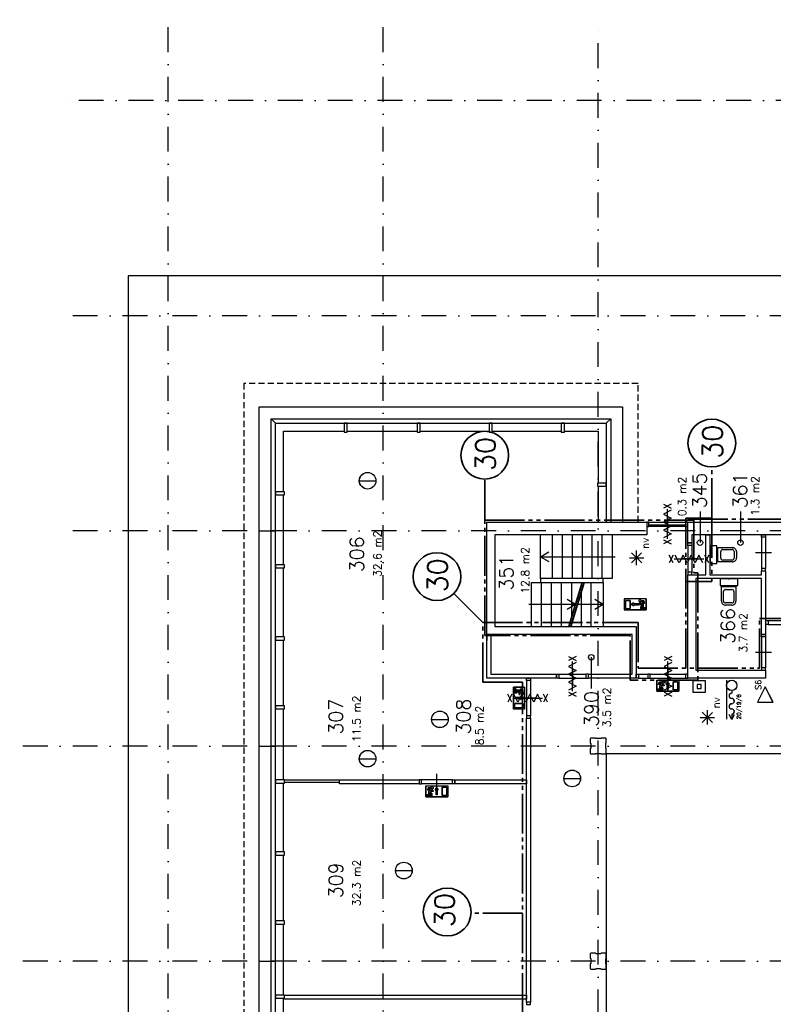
# Model space of a CAD drawing. Header units: millimetres. Extents: x 3852 to 113736, y 134382 to 211102.
# Tile 12 of 14: x 57967 to 76884, y 186390 to 211102. Entities that reach past the tile are written whole.
import ezdxf
from ezdxf.enums import TextEntityAlignment as Align

# ---------------------------------------------------------------- set-up
doc = ezdxf.new("R2010")
doc.units = ezdxf.units.MM
doc.header["$LTSCALE"] = 100
for name, pattern in [('B0302', [12.5, 6.25, -3.125, 0, -3.125]), ('B0701', [2.34375, 1.5625, -0.78125]), ('B0804', [15, 10, -1, 1, -1, 1, -1])]:
    doc.linetypes.add(name, pattern=pattern)
for name, color, linetype in [('Bouwkundig', 253, 'Continuous'), ('Bouwkundig tekst', 252, 'Continuous'), ('Stramien', 252, 'B0302')]:
    doc.layers.add(name, color=color, linetype=linetype)
doc.layers.add('brandscheiding', color=40, linetype='B0804', lineweight=35)
doc.styles.add('bouwk tekst', font='romans.shx')
doc.styles.get("Standard").update_dxf_attribs({"font": 'romans.shx'})

msp = doc.modelspace()

# ---------------------------------------------------------------- linework, layer by layer
at = {"layer": 'Bouwkundig', "linetype": 'Continuous'}
for p, q in [((63977, 173559), (63977, 201387)), ((63977, 201387), (73100, 201387)), ((73100, 201387), (73100, 198493)), ((64277, 173859), (64277, 201087)), ((64277, 201087), (72805, 201087)), ((64391, 200973), (64277, 201087)), ((64391, 173973), (64391, 200973)), ((64391, 200973), (72691, 200973)), ((72691, 200973), (72805, 201087)), ((72691, 200973), (72691, 198493)), ((72805, 201087), (72805, 198493)), ((64591, 200773), (66111, 200773)), ((64591, 199253), (64591, 200773)), ((66191, 200773), (67941, 200773)), ((68021, 200773), (69751, 200773)), ((69831, 200773), (71561, 200773)), ((71641, 200773), (72491, 200773)), ((72491, 200773), (72491, 199473)), ((66491, 199530), (66910, 199530)), ((72491, 199393), (72491, 198493)), ((64591, 197423), (64591, 199173)), ((75044, 198762), (75044, 197977)), ((76059, 198762), (76059, 197977)), ((73759, 198493), (74689, 198493)), ((63977, 198273), (64391, 198273)), ((73580, 197468, 2600), (73324, 197724, 2600)), ((73324, 197468, 2600), (73578, 197722, 2600)), ((73452, 197414, 2600), (73452, 197776, 2600)), ((73271, 197595, 2600), (73631, 197595, 2600)), ((64591, 195613), (64591, 197343)), ((73695, 196565, 2600), (73140, 196565, 2600)), ((73140, 196565, 2600), (73140, 196287, 2600)), ((73177, 196528, 2600), (73288, 196528, 2600)), ((73177, 196528, 2600), (73177, 196324, 2600)), ((73288, 196528, 2600), (73288, 196324, 2600)), ((73315, 196426, 2600), (73371, 196463, 2600)), ((73371, 196463, 2600), (73371, 196440, 2600)), ((73542, 196483, 2600), (73542, 196449, 2600)), ((73565, 196460, 2600), (73565, 196426, 2600)), ((73565, 196460, 2600), (73586, 196412, 2600)), ((73573, 196518, 2600), (73634, 196518, 2600)), ((73589, 196495, 2600), (73621, 196427, 2600)), ((73616, 196495, 2600), (73589, 196495, 2600)), ((73616, 196495, 2600), (73626, 196458, 2600)), ((73634, 196518, 2600), (73649, 196458, 2600)), ((73695, 196565, 2600), (73695, 196287, 2600)), ((73695, 196287, 2600), (73140, 196287, 2600)), ((73177, 196324, 2600), (73288, 196324, 2600)), ((73371, 196389, 2600), (73315, 196426, 2600)), ((73500, 196440, 2600), (73371, 196440, 2600)), ((73371, 196412, 2600), (73371, 196389, 2600)), ((73500, 196412, 2600), (73371, 196412, 2600)), ((73500, 196440, 2600), (73500, 196412, 2600)), ((73510, 196449, 2600), (73542, 196449, 2600)), ((73510, 196426, 2600), (73510, 196449, 2600)), ((73510, 196426, 2600), (73565, 196426, 2600)), ((73587, 196413, 2600), (73547, 196361, 2600)), ((73547, 196361, 2600), (73547, 196292, 2600)), ((73547, 196292, 2600), (73570, 196292, 2600)), ((73597, 196389, 2600), (73570, 196353, 2600)), ((73570, 196292, 2600), (73570, 196353, 2600)), ((73597, 196315, 2600), (73597, 196389, 2600)), ((73685, 196315, 2600), (73597, 196315, 2600)), ((73621, 196427, 2600), (73621, 196338, 2600)), ((73621, 196338, 2600), (73685, 196338, 2600)), ((73626, 196458, 2600), (73649, 196458, 2600)), ((73685, 196338, 2600), (73685, 196315, 2600)), ((64591, 193883), (64591, 195533)), ((72313, 195101), (72313, 194315)), ((73961, 194523), (73961, 194246)), ((73961, 194523), (74516, 194523)), ((74368, 194486), (74368, 194283)), ((74479, 194486), (74368, 194486)), ((74479, 194486), (74479, 194283)), ((74516, 194523), (74516, 194246)), ((75707, 194522), (75707, 193543)), ((75708, 194522), (75708, 193543)), ((70641, 194350), (70363, 194350)), ((70363, 194350), (70363, 193795)), ((70414, 194341), (70391, 194341)), ((70391, 194341), (70391, 194253)), ((70391, 194253), (70465, 194253)), ((70414, 194276), (70414, 194341)), ((70503, 194276), (70414, 194276)), ((70465, 194253), (70429, 194225)), ((70489, 194242), (70437, 194202)), ((70536, 194221), (70488, 194242)), ((70571, 194245), (70503, 194276)), ((70534, 194281), (70534, 194305)), ((70594, 194290), (70534, 194305)), ((70571, 194272), (70534, 194281)), ((70571, 194272), (70571, 194245)), ((70594, 194229), (70594, 194290)), ((70641, 194350), (70641, 193795)), ((73961, 194246), (74516, 194246)), ((73970, 194296), (73970, 194273)), ((74035, 194296), (73970, 194296)), ((73970, 194273), (74058, 194273)), ((74021, 194477), (74006, 194417)), ((74030, 194417), (74006, 194417)), ((74082, 194477), (74021, 194477)), ((74039, 194454), (74030, 194417)), ((74066, 194454), (74035, 194385)), ((74035, 194385), (74035, 194296)), ((74039, 194454), (74066, 194454)), ((74058, 194347), (74086, 194312)), ((74058, 194273), (74058, 194347)), ((74090, 194418), (74069, 194371)), ((74069, 194371), (74109, 194320)), ((74086, 194250), (74086, 194312)), ((74109, 194250), (74086, 194250)), ((74090, 194418), (74090, 194384)), ((74146, 194384), (74090, 194384)), ((74109, 194320), (74109, 194250)), ((74113, 194441), (74113, 194407)), ((74146, 194407), (74113, 194407)), ((74146, 194384), (74146, 194407)), ((74230, 194480), (74193, 194424)), ((74193, 194424), (74216, 194424)), ((74216, 194295), (74216, 194424)), ((74267, 194424), (74230, 194480)), ((74244, 194295), (74244, 194424)), ((74244, 194424), (74267, 194424)), ((74479, 194283), (74368, 194283)), ((75839, 194264), (75839, 194198)), ((75841, 194264), (75841, 194198)), ((70368, 194225), (70429, 194225)), ((70368, 194202), (70368, 194225)), ((70437, 194202), (70368, 194202)), ((70412, 194095), (70542, 194095)), ((70412, 194067), (70542, 194067)), ((70536, 194221), (70502, 194221)), ((70502, 194165), (70502, 194221)), ((70502, 194165), (70525, 194165)), ((70525, 194165), (70525, 194198)), ((70559, 194198), (70525, 194198)), ((70597, 194081), (70542, 194118)), ((70542, 194118), (70542, 194095)), ((70542, 194044), (70597, 194081)), ((70542, 194067), (70542, 194044)), ((64591, 192023), (64591, 193803)), ((70641, 193795), (70363, 193795)), ((70400, 193832), (70400, 193943)), ((70604, 193943), (70400, 193943)), ((70604, 193832), (70400, 193832)), ((70604, 193832), (70604, 193943)), ((75230, 193409, 2600), (75230, 193771, 2600)), ((68306, 193542), (68725, 193542)), ((75049, 193590, 2600), (75409, 193590, 2600)), ((75357, 193463, 2600), (75102, 193719, 2600)), ((75102, 193463, 2600), (75356, 193717, 2600)), ((75840, 193539), (75774, 193661)), ((75840, 193542), (75775, 193661)), ((75839, 193671), (75839, 193544)), ((75840, 193539), (75907, 193661)), ((75840, 193542), (75905, 193661)), ((75841, 193671), (75841, 193544)), ((63977, 192873), (64391, 192873)), ((66491, 192555), (66910, 192555)), ((71627, 192058), (72046, 192058)), ((64591, 190213), (64591, 191943)), ((68163, 191873), (68163, 191595)), ((68163, 191873), (68718, 191873)), ((68223, 191827), (68208, 191767)), ((68232, 191767), (68208, 191767)), ((68284, 191827), (68223, 191827)), ((68241, 191804), (68232, 191767)), ((68268, 191804), (68237, 191735)), ((68241, 191804), (68268, 191804)), ((68293, 191768), (68271, 191721)), ((68293, 191768), (68293, 191734)), ((68316, 191791), (68316, 191757)), ((68432, 191830), (68395, 191774)), ((68395, 191774), (68418, 191774)), ((68418, 191645), (68418, 191774)), ((68469, 191774), (68432, 191830)), ((68446, 191645), (68446, 191774)), ((68446, 191774), (68469, 191774)), ((68570, 191836), (68570, 191632)), ((68681, 191836), (68570, 191836)), ((68681, 191836), (68681, 191632)), ((68718, 191873), (68718, 191595)), ((68163, 191595), (68718, 191595)), ((68172, 191646), (68172, 191623)), ((68237, 191646), (68172, 191646)), ((68172, 191623), (68260, 191623)), ((68237, 191735), (68237, 191646)), ((68260, 191697), (68288, 191662)), ((68260, 191623), (68260, 191697)), ((68271, 191721), (68311, 191669)), ((68288, 191600), (68288, 191662)), ((68311, 191600), (68288, 191600)), ((68348, 191734), (68293, 191734)), ((68311, 191669), (68311, 191600)), ((68348, 191757), (68316, 191757)), ((68348, 191734), (68348, 191757)), ((68681, 191632), (68570, 191632)), ((64591, 188483), (64591, 190133)), ((67400, 189748), (67819, 189748)), ((64591, 186623), (64591, 188403)), ((63977, 187473), (64391, 187473)), ((64591, 184813), (64591, 186543))]:
    msp.add_line(p, q, dxfattribs=at)
at = {"layer": 'Bouwkundig', "linetype": 'B0701'}
for p, q in [((72306, 193073), (72291, 193058)), ((72291, 193058), (72291, 192947)), ((72423, 193073), (72306, 193073)), ((72428, 193058), (72423, 193073)), ((72553, 193058), (72428, 193058)), ((72561, 193073), (72553, 193058)), ((72676, 193073), (72561, 193073)), ((72691, 193058), (72676, 193073)), ((72691, 192945), (72691, 193058)), ((72291, 192947), (72306, 192939)), ((72306, 192814), (72291, 192809)), ((72291, 192809), (72291, 192688)), ((72306, 192939), (72306, 192814)), ((72676, 192940), (72691, 192945)), ((72676, 192815), (72676, 192940)), ((72691, 192807), (72676, 192815)), ((72691, 192688), (72691, 192807)), ((72291, 192688), (72306, 192673)), ((72306, 192673), (72421, 192673)), ((72421, 192673), (72429, 192688)), ((72429, 192688), (72554, 192688)), ((72554, 192688), (72559, 192673)), ((72559, 192673), (72676, 192673)), ((72676, 192673), (72691, 192688)), ((72306, 187673), (72291, 187658)), ((72291, 187658), (72291, 187547)), ((72423, 187673), (72306, 187673)), ((72428, 187658), (72423, 187673)), ((72553, 187658), (72428, 187658)), ((72561, 187673), (72553, 187658)), ((72676, 187673), (72561, 187673)), ((72691, 187658), (72676, 187673)), ((72691, 187545), (72691, 187658)), ((72291, 187547), (72306, 187539)), ((72306, 187414), (72291, 187409)), ((72291, 187409), (72291, 187288)), ((72306, 187539), (72306, 187414)), ((72676, 187540), (72691, 187545)), ((72676, 187415), (72676, 187540)), ((72691, 187407), (72676, 187415)), ((72691, 187288), (72691, 187407)), ((72291, 187288), (72306, 187273)), ((72306, 187273), (72421, 187273)), ((72421, 187273), (72429, 187288)), ((72429, 187288), (72554, 187288)), ((72554, 187288), (72559, 187273)), ((72559, 187273), (72676, 187273)), ((72676, 187273), (72691, 187288))]:
    msp.add_line(p, q, dxfattribs=at)
at = {"layer": 'Bouwkundig', "linetype": 'Continuous'}
for points in [[(60691, 204673), (60691, 170273), (74391, 170273), (74391, 146173)], [(95091, 204673), (60691, 204673)], [(74321, 198940), (74127, 198840)], [(74127, 198940), (74321, 198840)], [(74321, 198789), (74127, 198690), (74321, 198591), (74127, 198492), (74321, 198393), (74127, 198294), (74321, 198195), (74127, 198096)], [(74224, 198070), (74224, 198815)], [(69691, 198493), (73707, 198493)], [(69691, 195673), (69691, 198493)], [(73707, 198493), (73707, 198173)], [(74224, 198619), (74224, 198419), (74224, 198219)], [(74741, 198493), (77691, 198493)], [(74741, 197968), (74741, 198493)], [(74689, 198379), (73758, 198379)], [(74607, 198379), (73758, 198379)], [(74689, 198419), (73759, 198419)], [(73707, 198173), (69891, 198173)], [(69891, 198173), (69891, 195873)], [(71041, 197073), (71041, 198173)], [(71341, 197073), (71341, 198173)], [(71591, 197073), (71591, 198173)], [(71841, 197073), (71841, 198173)], [(72091, 197073), (72091, 198173)], [(72341, 197073), (72341, 198173)], [(72591, 197073), (72591, 198173)], [(72841, 198173), (72841, 197073)], [(74321, 198045), (74127, 197945)], [(74127, 198045), (74321, 197945)], [(74841, 197968), (74741, 197968)], [(77691, 198173), (74841, 198173)], [(74841, 198173), (74841, 197968)], [(75191, 198173), (75291, 198173)], [(75191, 197173), (75191, 198173)], [(75291, 198173), (75291, 197173)], [(76589, 198111), (76589, 197331)], [(76689, 198111), (76689, 197331)], [(71041, 197623), (71253, 197746)], [(74741, 197908), (74741, 197228)], [(74841, 197908), (74841, 197228)], [(75488, 197494), (75488, 197852), (75858, 197852)], [(75565, 197591), (75565, 197755)], [(75615, 197805), (75851, 197805)], [(75901, 197755), (75901, 197591)], [(75958, 197752), (75958, 197594)], [(76839, 197721), (76639, 197721), (76439, 197721)], [(71041, 197623), (72911, 197623)], [(71041, 197623), (71253, 197500)], [(74373, 197665), (74273, 197471)], [(74373, 197471), (74273, 197665)], [(74398, 197568), (75143, 197568)], [(75117, 197471), (75018, 197665), (74919, 197471), (74820, 197665), (74721, 197471), (74622, 197665), (74523, 197471), (74424, 197665)], [(74991, 197568), (74791, 197568), (74591, 197568)], [(75268, 197665), (75168, 197471)], [(75268, 197471), (75168, 197665)], [(75311, 197673), (75291, 197673)], [(75858, 197494), (75488, 197494)], [(75851, 197541), (75615, 197541)], [(76589, 197173), (76589, 197271)], [(76589, 197271), (76689, 197271)], [(76689, 197271), (76689, 197123)], [(70816, 196973), (72616, 196973)], [(70816, 195873), (70816, 196973)], [(72841, 197073), (71041, 197073)], [(71041, 197073), (71041, 196973)], [(71066, 195873), (71066, 196973)], [(71316, 195873), (71316, 196973)], [(71566, 195873), (71566, 196973)], [(71816, 196973), (71816, 196085)], [(72066, 196973), (72066, 196897)], [(72316, 195873), (72316, 196973)], [(72616, 196973), (72616, 197073)], [(72616, 196973), (72616, 195873)], [(74741, 194573), (74741, 197173)], [(74741, 197173), (75191, 197173)], [(74941, 197073), (74941, 194773)], [(75241, 197073), (74941, 197073)], [(76589, 197073), (75241, 197073)], [(75291, 197173), (76589, 197173)], [(75765, 197053), (75765, 197073)], [(76589, 195673), (76589, 197073)], [(76689, 197123), (76689, 195673)], [(72066, 195873), (72066, 196735)], [(75586, 196506), (75586, 196876)], [(75586, 196876), (75944, 196876), (75944, 196506)], [(75633, 196513), (75633, 196749)], [(75683, 196799), (75847, 196799)], [(75897, 196749), (75897, 196513)], [(71920, 196423), (71707, 196546)], [(72616, 196423), (72403, 196546)], [(75847, 196463), (75683, 196463)], [(71920, 196423), (70746, 196423)], [(71920, 196423), (71707, 196300)], [(72616, 196423), (71970, 196423)], [(72616, 196423), (72403, 196300)], [(75844, 196406), (75686, 196406)], [(76759, 196023), (77539, 196023)], [(69891, 195873), (73441, 195873)], [(73441, 195873), (73441, 195673)], [(76759, 195923), (77539, 195923)], [(69691, 194573), (69691, 195673)], [(73341, 195673), (69691, 195673)], [(69691, 195673), (69791, 195673)], [(69691, 195623), (69691, 195523)], [(69791, 195673), (69791, 194673)], [(73341, 194673), (73341, 195673)], [(73441, 195673), (73441, 194573)], [(76689, 195673), (76589, 195673)], [(76589, 195613), (76589, 194833)], [(76689, 195613), (76689, 194833)], [(71744, 195120), (71938, 195020)], [(71938, 195120), (71744, 195020)], [(71841, 194250), (71841, 194995)], [(74335, 195120), (74141, 195020)], [(74141, 195120), (74335, 195020)], [(74238, 194250), (74238, 194995)], [(76839, 195223), (76639, 195223), (76439, 195223)], [(71938, 194969), (71744, 194870), (71938, 194771), (71744, 194672), (71938, 194573), (71744, 194474), (71938, 194375), (71744, 194276)], [(71841, 194823), (71841, 194623), (71841, 194423)], [(74335, 194969), (74141, 194870), (74335, 194771), (74141, 194672), (74335, 194573), (74141, 194474), (74335, 194375), (74141, 194276)], [(74238, 194823), (74238, 194623), (74238, 194423)], [(74941, 194773), (76689, 194773)], [(76689, 194773), (76689, 194573)], [(71441, 194573), (69691, 194573)], [(69791, 194673), (71441, 194673)], [(70691, 194513), (70691, 193633)], [(70791, 194513), (70791, 193633)], [(71441, 194673), (71441, 194573)], [(71501, 194673), (72181, 194673)], [(71501, 194573), (72181, 194573)], [(72241, 194673), (73341, 194673)], [(72241, 194573), (72241, 194673)], [(73441, 194573), (72241, 194573)], [(73500, 194673), (73736, 194673)], [(73500, 194573), (73736, 194573)], [(73795, 194673), (74681, 194673)], [(73795, 194573), (74681, 194573)], [(73961, 194246), (73961, 194523), (74516, 194523), (74516, 194246), (73961, 194246)], [(74138, 194496), (74139, 194495), (74139, 194494), (74140, 194493), (74141, 194492), (74142, 194491), (74142, 194490), (74143, 194489), (74144, 194487), (74144, 194486), (74145, 194485), (74145, 194483), (74145, 194482), (74145, 194481), (74146, 194479), (74146, 194478), (74146, 194477), (74146, 194475), (74146, 194474), (74145, 194473), (74145, 194471), (74145, 194470), (74145, 194469), (74144, 194467), (74144, 194466), (74143, 194465), (74142, 194464), (74142, 194462), (74141, 194461), (74140, 194460), (74139, 194459), (74139, 194458), (74138, 194457), (74137, 194456), (74136, 194455), (74134, 194454), (74133, 194454), (74132, 194453), (74131, 194452), (74130, 194452), (74129, 194451), (74127, 194451), (74126, 194450), (74125, 194450), (74123, 194450), (74122, 194449), (74121, 194449), (74119, 194449), (74118, 194449), (74117, 194449), (74115, 194449), (74114, 194449), (74113, 194450), (74111, 194450), (74110, 194450), (74109, 194451), (74107, 194451), (74106, 194452), (74105, 194452), (74104, 194453), (74103, 194454), (74101, 194454), (74100, 194455), (74099, 194456), (74098, 194457), (74097, 194458), (74097, 194459), (74096, 194460), (74095, 194461), (74094, 194462), (74093, 194464), (74093, 194465), (74092, 194466), (74092, 194467), (74091, 194469), (74091, 194470), (74091, 194471), (74091, 194473), (74090, 194474), (74090, 194475), (74090, 194477), (74090, 194478), (74090, 194479), (74091, 194481), (74091, 194482), (74091, 194483), (74091, 194485), (74092, 194486), (74092, 194487), (74093, 194489), (74093, 194490), (74094, 194491), (74095, 194492), (74096, 194493), (74097, 194494), (74097, 194495), (74098, 194496), (74099, 194497), (74100, 194498), (74101, 194499), (74103, 194500), (74104, 194501), (74105, 194501), (74106, 194502), (74107, 194502), (74109, 194503), (74110, 194503), (74111, 194504), (74113, 194504), (74114, 194504), (74115, 194504), (74117, 194504), (74118, 194504), (74119, 194504), (74121, 194504), (74122, 194504), (74123, 194504), (74125, 194504), (74126, 194503), (74127, 194503), (74129, 194502), (74130, 194502), (74131, 194501), (74132, 194501), (74133, 194500), (74134, 194499), (74136, 194498), (74137, 194497), (74138, 194496)], [(74091, 194481), (74092, 194485), (74094, 194491), (74097, 194494), (74099, 194497), (74103, 194500), (74107, 194502), (74112, 194504), (74120, 194504), (74126, 194503), (74130, 194502), (74132, 194501), (74135, 194499), (74137, 194497), (74140, 194494), (74142, 194490), (74144, 194486), (74145, 194480), (74146, 194476), (74145, 194472), (74144, 194467), (74142, 194463), (74139, 194459), (74135, 194455), (74132, 194453), (74128, 194451), (74123, 194449), (74117, 194449), (74110, 194450), (74106, 194452), (74103, 194453), (74100, 194456), (74096, 194459), (74094, 194463), (74092, 194466), (74091, 194471), (74090, 194473), (74090, 194478), (74091, 194481)], [(74368, 194283), (74368, 194486), (74479, 194486), (74479, 194283), (74368, 194283)], [(76689, 194573), (74741, 194573)], [(75174, 194217), (74874, 194217), (74874, 194517), (75174, 194517), (75174, 194217)], [(70363, 194350), (70641, 194350), (70641, 193795), (70363, 193795), (70363, 194350)], [(70391, 194341), (70414, 194341), (70414, 194276), (70503, 194276), (70571, 194245), (70571, 194272), (70534, 194281), (70534, 194305), (70594, 194290), (70594, 194229), (70589, 194229), (70586, 194228), (70584, 194227), (70581, 194227), (70577, 194225), (70575, 194223), (70573, 194222), (70570, 194220), (70569, 194218), (70566, 194215), (70564, 194213), (70562, 194210), (70561, 194207), (70560, 194203), (70559, 194200), (70558, 194198), (70525, 194198), (70525, 194165), (70502, 194165), (70502, 194221), (70536, 194221), (70488, 194242), (70437, 194202), (70368, 194202), (70368, 194225), (70429, 194225), (70465, 194253), (70391, 194253), (70391, 194341)], [(73970, 194273), (73970, 194296), (74035, 194296), (74035, 194385), (74066, 194454), (74039, 194454), (74030, 194417), (74006, 194417), (74021, 194477), (74082, 194477), (74082, 194471), (74083, 194468), (74084, 194466), (74085, 194463), (74086, 194460), (74088, 194457), (74089, 194455), (74091, 194453), (74093, 194451), (74096, 194448), (74098, 194446), (74101, 194445), (74104, 194443), (74108, 194442), (74111, 194441), (74113, 194441), (74113, 194407), (74146, 194407), (74146, 194384), (74090, 194384), (74090, 194418), (74069, 194371), (74109, 194320), (74109, 194250), (74086, 194250), (74086, 194312), (74058, 194347), (74058, 194273), (73970, 194273)], [(74082, 194477), (74082, 194476), (74082, 194476), (74082, 194475), (74082, 194475), (74082, 194475), (74082, 194474), (74082, 194474), (74082, 194473), (74082, 194473), (74082, 194473), (74082, 194472), (74082, 194472), (74082, 194471), (74082, 194471), (74082, 194471), (74082, 194470), (74083, 194470), (74083, 194469), (74083, 194469), (74083, 194469), (74083, 194468), (74083, 194468), (74083, 194467), (74083, 194467), (74083, 194467), (74083, 194466), (74083, 194466), (74084, 194466), (74084, 194465), (74084, 194465), (74084, 194464), (74084, 194464), (74084, 194464), (74084, 194463), (74085, 194463), (74085, 194462), (74085, 194462), (74085, 194462), (74085, 194461), (74085, 194461), (74086, 194461), (74086, 194460), (74086, 194460), (74086, 194460), (74086, 194459), (74087, 194459), (74087, 194458), (74087, 194458), (74087, 194458), (74087, 194457), (74088, 194457), (74088, 194457), (74088, 194456), (74088, 194456), (74089, 194456), (74089, 194455), (74089, 194455), (74089, 194455), (74090, 194454), (74090, 194454), (74090, 194454), (74090, 194453), (74091, 194453), (74091, 194453), (74091, 194453), (74091, 194452), (74092, 194452), (74092, 194452), (74092, 194451), (74093, 194451), (74093, 194451), (74093, 194451), (74093, 194450), (74094, 194450), (74094, 194450), (74094, 194449), (74095, 194449), (74095, 194449), (74095, 194449), (74096, 194448), (74096, 194448), (74096, 194448), (74097, 194448), (74097, 194447), (74097, 194447), (74098, 194447), (74098, 194447), (74098, 194446), (74099, 194446), (74099, 194446), (74099, 194446), (74100, 194446), (74100, 194445), (74100, 194445), (74101, 194445), (74101, 194445), (74101, 194445), (74102, 194444), (74102, 194444), (74102, 194444), (74103, 194444), (74103, 194444), (74104, 194444), (74104, 194443), (74104, 194443), (74105, 194443), (74105, 194443), (74105, 194443), (74106, 194443), (74106, 194443), (74107, 194442), (74107, 194442), (74107, 194442), (74108, 194442), (74108, 194442), (74109, 194442), (74109, 194442), (74109, 194442), (74110, 194442), (74110, 194441), (74111, 194441), (74111, 194441), (74111, 194441), (74112, 194441), (74112, 194441), (74113, 194441), (74113, 194441), (74113, 194441)], [(74244, 194295), (74216, 194295), (74216, 194424), (74193, 194424), (74230, 194480), (74267, 194424), (74244, 194424), (74244, 194295)], [(70323, 193976), (70223, 194170)], [(70323, 194170), (70223, 193976)], [(70348, 194073), (71093, 194073)], [(71067, 193976), (70968, 194170), (70869, 193976), (70770, 194170), (70671, 193976), (70572, 194170), (70473, 193976), (70374, 194170)], [(70412, 194067), (70412, 194095), (70542, 194095), (70542, 194118), (70597, 194081), (70542, 194044), (70542, 194067), (70412, 194067)], [(70941, 194073), (70741, 194073), (70541, 194073)], [(70594, 194229), (70594, 194229), (70594, 194229), (70593, 194229), (70593, 194229), (70592, 194229), (70592, 194229), (70592, 194229), (70591, 194229), (70591, 194229), (70590, 194229), (70590, 194229), (70590, 194229), (70589, 194229), (70589, 194229), (70588, 194229), (70588, 194229), (70588, 194229), (70587, 194228), (70587, 194228), (70586, 194228), (70586, 194228), (70586, 194228), (70585, 194228), (70585, 194228), (70584, 194228), (70584, 194228), (70584, 194228), (70583, 194227), (70583, 194227), (70582, 194227), (70582, 194227), (70582, 194227), (70581, 194227), (70581, 194227), (70581, 194226), (70580, 194226), (70580, 194226), (70579, 194226), (70579, 194226), (70579, 194226), (70578, 194225), (70578, 194225), (70578, 194225), (70577, 194225), (70577, 194225), (70577, 194224), (70576, 194224), (70576, 194224), (70575, 194224), (70575, 194224), (70575, 194223), (70574, 194223), (70574, 194223), (70574, 194223), (70573, 194222), (70573, 194222), (70573, 194222), (70572, 194222), (70572, 194221), (70572, 194221), (70572, 194221), (70571, 194221), (70571, 194220), (70571, 194220), (70570, 194220), (70570, 194220), (70570, 194219), (70569, 194219), (70569, 194219), (70569, 194219), (70569, 194218), (70568, 194218), (70568, 194218), (70568, 194217), (70567, 194217), (70567, 194217), (70567, 194216), (70567, 194216), (70566, 194216), (70566, 194215), (70566, 194215), (70566, 194215), (70565, 194214), (70565, 194214), (70565, 194214), (70565, 194214), (70564, 194213), (70564, 194213), (70564, 194212), (70564, 194212), (70564, 194212), (70563, 194211), (70563, 194211), (70563, 194211), (70563, 194210), (70563, 194210), (70562, 194210), (70562, 194209), (70562, 194209), (70562, 194209), (70562, 194208), (70561, 194208), (70561, 194207), (70561, 194207), (70561, 194207), (70561, 194206), (70561, 194206), (70561, 194206), (70560, 194205), (70560, 194205), (70560, 194204), (70560, 194204), (70560, 194204), (70560, 194203), (70560, 194203), (70560, 194202), (70559, 194202), (70559, 194202), (70559, 194201), (70559, 194201), (70559, 194200), (70559, 194200), (70559, 194200), (70559, 194199), (70559, 194199), (70559, 194198), (70559, 194198), (70559, 194198)], [(70599, 194221), (70603, 194219), (70608, 194217), (70612, 194214), (70615, 194212), (70618, 194208), (70620, 194204), (70622, 194199), (70622, 194191), (70621, 194185), (70619, 194181), (70618, 194179), (70617, 194176), (70615, 194174), (70611, 194171), (70608, 194169), (70604, 194167), (70598, 194166), (70594, 194165), (70590, 194166), (70584, 194167), (70581, 194169), (70577, 194172), (70572, 194176), (70571, 194179), (70568, 194183), (70567, 194188), (70567, 194194), (70568, 194201), (70569, 194205), (70571, 194208), (70573, 194211), (70577, 194215), (70581, 194217), (70584, 194219), (70588, 194220), (70591, 194221), (70596, 194221), (70599, 194221)], [(70614, 194173), (70613, 194173), (70612, 194172), (70611, 194171), (70610, 194170), (70609, 194169), (70608, 194169), (70606, 194168), (70605, 194167), (70604, 194167), (70602, 194167), (70601, 194166), (70600, 194166), (70599, 194166), (70597, 194165), (70596, 194165), (70594, 194165), (70593, 194165), (70592, 194165), (70590, 194166), (70589, 194166), (70588, 194166), (70586, 194167), (70585, 194167), (70584, 194167), (70583, 194168), (70581, 194169), (70580, 194169), (70579, 194170), (70578, 194171), (70577, 194172), (70576, 194173), (70575, 194173), (70574, 194174), (70573, 194175), (70572, 194177), (70571, 194178), (70571, 194179), (70570, 194180), (70569, 194181), (70569, 194182), (70568, 194184), (70568, 194185), (70568, 194186), (70567, 194188), (70567, 194189), (70567, 194190), (70567, 194192), (70567, 194193), (70567, 194194), (70567, 194196), (70567, 194197), (70567, 194198), (70568, 194200), (70568, 194201), (70568, 194202), (70569, 194204), (70569, 194205), (70570, 194206), (70571, 194207), (70571, 194208), (70572, 194210), (70573, 194211), (70574, 194212), (70575, 194213), (70576, 194214), (70577, 194214), (70578, 194215), (70579, 194216), (70580, 194217), (70581, 194218), (70583, 194218), (70584, 194219), (70585, 194219), (70586, 194220), (70588, 194220), (70589, 194220), (70590, 194221), (70592, 194221), (70593, 194221), (70594, 194221), (70596, 194221), (70597, 194221), (70599, 194221), (70600, 194220), (70601, 194220), (70602, 194220), (70604, 194219), (70605, 194219), (70606, 194218), (70608, 194218), (70609, 194217), (70610, 194216), (70611, 194215), (70612, 194214), (70613, 194214), (70614, 194213), (70615, 194212), (70616, 194211), (70617, 194210), (70618, 194208), (70618, 194207), (70619, 194206), (70620, 194205), (70620, 194204), (70621, 194202), (70621, 194201), (70621, 194200), (70622, 194198), (70622, 194197), (70622, 194196), (70622, 194194), (70622, 194193), (70622, 194192), (70622, 194190), (70622, 194189), (70622, 194188), (70621, 194186), (70621, 194185), (70621, 194184), (70620, 194182), (70620, 194181), (70619, 194180), (70618, 194179), (70618, 194178), (70617, 194177), (70616, 194175), (70615, 194174), (70614, 194173)], [(71218, 193976), (71118, 194170)], [(71218, 194170), (71118, 193976)], [(71744, 194225), (71938, 194125)], [(71938, 194225), (71744, 194125)], [(74335, 194225), (74141, 194125)], [(74141, 194225), (74335, 194125)], [(70400, 193943), (70604, 193943), (70604, 193832), (70400, 193832), (70400, 193943)], [(70691, 186444), (70691, 193573)], [(70691, 193573), (70791, 193573)], [(70791, 193573), (70791, 186444)], [(64611, 192023), (65191, 192023), (65991, 192023)], [(65991, 191923), (65991, 192023)], [(65991, 192023), (67991, 192023)], [(68831, 192023), (68050, 192023)], [(68441, 191773), (68441, 191973), (68441, 192173)], [(68891, 192023), (70691, 192023)], [(68891, 191923), (68891, 192023)], [(70691, 192023), (70691, 191923)], [(64611, 191963), (65948, 191963)], [(65208, 191963), (65991, 191963)], [(67991, 191923), (65991, 191923)], [(68831, 191923), (68050, 191923)], [(68163, 191595), (68163, 191873), (68718, 191873), (68718, 191595), (68163, 191595)], [(68172, 191623), (68172, 191646), (68237, 191646), (68237, 191735), (68268, 191804), (68241, 191804), (68232, 191767), (68208, 191767), (68223, 191827), (68284, 191827), (68285, 191821), (68285, 191818), (68286, 191816), (68287, 191813), (68289, 191810), (68290, 191807), (68291, 191805), (68293, 191803), (68295, 191801), (68298, 191798), (68301, 191796), (68304, 191795), (68307, 191793), (68311, 191792), (68314, 191791), (68316, 191791), (68316, 191757), (68348, 191757), (68348, 191734), (68293, 191734), (68293, 191768), (68271, 191721), (68311, 191669), (68311, 191600), (68288, 191600), (68288, 191662), (68260, 191697), (68260, 191623), (68172, 191623)], [(68284, 191827), (68284, 191826), (68284, 191826), (68284, 191825), (68284, 191825), (68284, 191825), (68284, 191824), (68284, 191824), (68284, 191823), (68284, 191823), (68284, 191823), (68284, 191822), (68285, 191822), (68285, 191821), (68285, 191821), (68285, 191821), (68285, 191820), (68285, 191820), (68285, 191819), (68285, 191819), (68285, 191819), (68285, 191818), (68285, 191818), (68285, 191817), (68286, 191817), (68286, 191817), (68286, 191816), (68286, 191816), (68286, 191815), (68286, 191815), (68286, 191815), (68286, 191814), (68287, 191814), (68287, 191814), (68287, 191813), (68287, 191813), (68287, 191812), (68287, 191812), (68287, 191812), (68288, 191811), (68288, 191811), (68288, 191811), (68288, 191810), (68288, 191810), (68289, 191810), (68289, 191809), (68289, 191809), (68289, 191808), (68289, 191808), (68290, 191808), (68290, 191807), (68290, 191807), (68290, 191807), (68290, 191806), (68291, 191806), (68291, 191806), (68291, 191805), (68291, 191805), (68292, 191805), (68292, 191804), (68292, 191804), (68292, 191804), (68293, 191803), (68293, 191803), (68293, 191803), (68293, 191803), (68294, 191802), (68294, 191802), (68294, 191802), (68295, 191801), (68295, 191801), (68295, 191801), (68295, 191800), (68296, 191800), (68296, 191800), (68296, 191800), (68297, 191799), (68297, 191799), (68297, 191799), (68298, 191799), (68298, 191798), (68298, 191798), (68299, 191798), (68299, 191798), (68299, 191797), (68300, 191797), (68300, 191797), (68300, 191797), (68301, 191796), (68301, 191796), (68301, 191796), (68302, 191796), (68302, 191796), (68302, 191795), (68303, 191795), (68303, 191795), (68303, 191795), (68304, 191795), (68304, 191794), (68304, 191794), (68305, 191794), (68305, 191794), (68306, 191794), (68306, 191794), (68306, 191793), (68307, 191793), (68307, 191793), (68307, 191793), (68308, 191793), (68308, 191793), (68309, 191793), (68309, 191792), (68309, 191792), (68310, 191792), (68310, 191792), (68311, 191792), (68311, 191792), (68311, 191792), (68312, 191792), (68312, 191792), (68313, 191791), (68313, 191791), (68313, 191791), (68314, 191791), (68314, 191791), (68315, 191791), (68315, 191791), (68315, 191791), (68316, 191791)], [(68293, 191831), (68294, 191835), (68296, 191841), (68299, 191844), (68301, 191847), (68305, 191850), (68309, 191852), (68315, 191854), (68322, 191854), (68328, 191853), (68332, 191852), (68334, 191851), (68337, 191849), (68339, 191847), (68342, 191844), (68345, 191840), (68347, 191836), (68348, 191830), (68348, 191826), (68348, 191822), (68346, 191817), (68345, 191813), (68342, 191809), (68337, 191805), (68334, 191803), (68330, 191801), (68326, 191799), (68319, 191799), (68313, 191800), (68309, 191802), (68305, 191803), (68302, 191806), (68299, 191809), (68296, 191813), (68295, 191816), (68293, 191821), (68293, 191823), (68293, 191828), (68293, 191831)], [(68340, 191846), (68341, 191845), (68342, 191844), (68343, 191843), (68343, 191842), (68344, 191841), (68345, 191840), (68345, 191839), (68346, 191837), (68346, 191836), (68347, 191835), (68347, 191833), (68348, 191832), (68348, 191831), (68348, 191829), (68348, 191828), (68348, 191827), (68348, 191825), (68348, 191824), (68348, 191823), (68348, 191821), (68347, 191820), (68347, 191819), (68346, 191817), (68346, 191816), (68345, 191815), (68345, 191814), (68344, 191812), (68343, 191811), (68343, 191810), (68342, 191809), (68341, 191808), (68340, 191807), (68339, 191806), (68338, 191805), (68337, 191804), (68336, 191804), (68335, 191803), (68333, 191802), (68332, 191802), (68331, 191801), (68330, 191801), (68328, 191800), (68327, 191800), (68326, 191799), (68324, 191799), (68323, 191799), (68322, 191799), (68320, 191799), (68319, 191799), (68318, 191799), (68316, 191799), (68315, 191799), (68314, 191800), (68312, 191800), (68311, 191801), (68310, 191801), (68308, 191802), (68307, 191802), (68306, 191803), (68305, 191804), (68304, 191804), (68303, 191805), (68302, 191806), (68301, 191807), (68300, 191808), (68299, 191809), (68298, 191810), (68297, 191811), (68297, 191812), (68296, 191814), (68295, 191815), (68295, 191816), (68294, 191817), (68294, 191819), (68293, 191820), (68293, 191821), (68293, 191823), (68293, 191824), (68293, 191825), (68293, 191827), (68293, 191828), (68293, 191829), (68293, 191831), (68293, 191832), (68293, 191833), (68294, 191835), (68294, 191836), (68295, 191837), (68295, 191839), (68296, 191840), (68297, 191841), (68297, 191842), (68298, 191843), (68299, 191844), (68300, 191845), (68301, 191846), (68302, 191847), (68303, 191848), (68304, 191849), (68305, 191850), (68306, 191850), (68307, 191851), (68308, 191852), (68310, 191852), (68311, 191853), (68312, 191853), (68314, 191854), (68315, 191854), (68316, 191854), (68318, 191854), (68319, 191854), (68320, 191854), (68322, 191854), (68323, 191854), (68324, 191854), (68326, 191854), (68327, 191854), (68328, 191853), (68330, 191853), (68331, 191852), (68332, 191852), (68333, 191851), (68335, 191850), (68336, 191850), (68337, 191849), (68338, 191848), (68339, 191847), (68340, 191846)], [(68446, 191645), (68418, 191645), (68418, 191774), (68395, 191774), (68432, 191830), (68469, 191774), (68446, 191774), (68446, 191645)], [(68570, 191632), (68570, 191836), (68681, 191836), (68681, 191632), (68570, 191632)], [(70691, 191923), (68891, 191923)], [(64611, 186623), (70691, 186623)], [(64611, 186523), (64611, 186623)], [(70691, 186623), (70691, 186523)], [(70691, 186523), (64611, 186523)], [(70791, 186444), (70691, 186444)]]:
    msp.add_lwpolyline(points, dxfattribs=at)
at = {"layer": 'Bouwkundig', "linetype": 'B0701'}
msp.add_lwpolyline([(73491, 198493), (73491, 201973), (63591, 201973), (63591, 173173), (74971, 173173)], dxfattribs=at)
at = {"layer": 'Bouwkundig', "linetype": 'Continuous'}
for points in [[(66111, 200753), (66191, 200753), (66191, 200973), (66111, 200973)], [(67941, 200753), (68021, 200753), (68021, 200973), (67941, 200973)], [(69751, 200753), (69831, 200753), (69831, 200973), (69751, 200973)], [(71561, 200753), (71641, 200753), (71641, 200973), (71561, 200973)], [(72691, 199393), (72691, 199473), (72471, 199473), (72471, 199393)], [(64611, 199173), (64611, 199253), (64391, 199253), (64391, 199173)], [(73759, 198493), (73707, 198493), (73707, 198379), (73759, 198379)], [(74741, 198493), (74689, 198493), (74689, 198379), (74741, 198379)], [(74841, 197968), (74841, 197908), (74741, 197908), (74741, 197968)], [(76689, 198171), (76689, 198111), (76589, 198111), (76589, 198171)], [(75463, 197455), (75463, 197899), (75298, 197899), (75298, 197455)], [(64611, 197343), (64611, 197423), (64391, 197423), (64391, 197343)], [(74841, 197173), (74841, 197233), (74741, 197233), (74741, 197173)], [(76689, 197271), (76689, 197331), (76589, 197331), (76589, 197271)], [(75547, 196901), (75991, 196901), (75991, 197066), (75547, 197066)], [(76699, 196023), (76759, 196023), (76759, 195923), (76699, 195923)], [(64611, 195533), (64611, 195613), (64391, 195613), (64391, 195533)], [(76689, 195673), (76689, 195613), (76589, 195613), (76589, 195673)], [(76689, 194773), (76689, 194833), (76589, 194833), (76589, 194773)], [(70791, 194573), (70791, 194513), (70691, 194513), (70691, 194573)], [(71441, 194673), (71501, 194673), (71501, 194573), (71441, 194573)], [(72241, 194673), (72181, 194673), (72181, 194573), (72241, 194573)], [(73441, 194673), (73500, 194673), (73500, 194573), (73441, 194573)], [(73795, 194673), (73736, 194673), (73736, 194573), (73795, 194573)], [(74741, 194673), (74681, 194673), (74681, 194573), (74741, 194573)], [(70594, 194229), (70588, 194229), (70578, 194225), (70572, 194222), (70568, 194218), (70564, 194212), (70561, 194206), (70559, 194201), (70558, 194198), (70525, 194198), (70525, 194165), (70502, 194165), (70502, 194221), (70536, 194221), (70488, 194242), (70437, 194202), (70368, 194202), (70368, 194225), (70429, 194225), (70465, 194253), (70391, 194253), (70391, 194341), (70414, 194341), (70414, 194276), (70503, 194276), (70571, 194245), (70571, 194272), (70534, 194281), (70534, 194305), (70594, 194290)], [(74082, 194477), (74082, 194470), (74086, 194460), (74089, 194455), (74093, 194451), (74099, 194446), (74105, 194443), (74110, 194441), (74113, 194441), (74113, 194407), (74146, 194407), (74146, 194384), (74090, 194384), (74090, 194418), (74069, 194371), (74109, 194320), (74109, 194250), (74086, 194250), (74086, 194312), (74058, 194347), (74058, 194273), (73970, 194273), (73970, 194296), (74035, 194296), (74035, 194385), (74066, 194454), (74039, 194454), (74030, 194417), (74006, 194417), (74021, 194477)], [(75074, 194317), (75074, 194417), (74974, 194417), (74974, 194317)], [(76682, 193971), (76877, 193971), (76682, 194362), (76487, 193971)], [(76682, 193974), (76873, 193974), (76682, 194356), (76491, 193974)], [(64611, 193803), (64611, 193883), (64391, 193883), (64391, 193803)], [(70791, 193573), (70791, 193633), (70691, 193633), (70691, 193573)], [(83091, 182273), (83091, 190573), (80991, 192673), (72691, 192673), (72691, 184373), (74791, 182273)], [(64611, 191943), (64611, 192023), (64391, 192023), (64391, 191943)], [(67991, 191923), (68050, 191923), (68050, 192023), (67991, 192023)], [(68891, 191923), (68831, 191923), (68831, 192023), (68891, 192023)], [(68284, 191827), (68285, 191820), (68288, 191810), (68292, 191805), (68295, 191801), (68301, 191796), (68308, 191793), (68313, 191791), (68316, 191791), (68316, 191757), (68348, 191757), (68348, 191734), (68293, 191734), (68293, 191768), (68271, 191721), (68311, 191669), (68311, 191600), (68288, 191600), (68288, 191662), (68260, 191697), (68260, 191623), (68172, 191623), (68172, 191646), (68237, 191646), (68237, 191735), (68268, 191804), (68241, 191804), (68232, 191767), (68208, 191767), (68223, 191827)], [(64611, 190133), (64611, 190213), (64391, 190213), (64391, 190133)], [(64611, 188403), (64611, 188483), (64391, 188483), (64391, 188403)], [(64611, 186543), (64611, 186623), (64391, 186623), (64391, 186543)], [(70691, 186444), (70691, 186384), (70790, 186384), (70790, 186444)]]:
    msp.add_lwpolyline(points, close=True, dxfattribs=at)
for points in [[(75615, 197805, 0.414213), (75565, 197755)], [(75901, 197755, 0.414214), (75851, 197805)], [(75958, 197752, 0.414214), (75858, 197852)], [(75565, 197591, 0.414214), (75615, 197541)], [(75851, 197541, 0.414214), (75901, 197591)], [(75858, 197494, 0.414214), (75958, 197594)], [(75683, 196799, 0.414214), (75633, 196749)], [(75897, 196749, 0.414213), (75847, 196799)], [(75586, 196506, 0.414214), (75686, 196406)], [(75633, 196513, 0.414214), (75683, 196463)], [(75844, 196406, 0.414214), (75944, 196506)], [(75847, 196463, 0.414214), (75897, 196513)]]:
    msp.add_lwpolyline(points, format="xyb", dxfattribs=at)
at = {"layer": 'Bouwkundig', "linetype": 'Continuous', "elevation": 2600}
for points in [[(73695, 196287), (73695, 196565), (73140, 196565), (73140, 196287), (73695, 196287)], [(73288, 196324), (73288, 196528), (73177, 196528), (73177, 196324), (73288, 196324)], [(73500, 196412), (73500, 196440), (73371, 196440), (73371, 196463), (73315, 196426), (73371, 196389), (73371, 196412), (73500, 196412)], [(73518, 196538), (73517, 196537), (73516, 196536), (73515, 196535), (73514, 196534), (73514, 196533), (73513, 196532), (73512, 196530), (73512, 196529), (73511, 196528), (73511, 196526), (73510, 196525), (73510, 196524), (73510, 196523), (73510, 196521), (73510, 196520), (73510, 196518), (73510, 196517), (73510, 196516), (73510, 196514), (73510, 196513), (73510, 196512), (73511, 196510), (73511, 196509), (73512, 196508), (73512, 196507), (73513, 196505), (73514, 196504), (73514, 196503), (73515, 196502), (73516, 196501), (73517, 196500), (73518, 196499), (73519, 196498), (73520, 196497), (73521, 196496), (73522, 196495), (73523, 196495), (73524, 196494), (73525, 196493), (73527, 196493), (73528, 196492), (73529, 196492), (73531, 196492), (73532, 196491), (73533, 196491), (73535, 196491), (73536, 196491), (73537, 196491), (73539, 196491), (73540, 196491), (73541, 196491), (73543, 196491), (73544, 196492), (73545, 196492), (73547, 196492), (73548, 196493), (73549, 196493), (73550, 196494), (73552, 196495), (73553, 196495), (73554, 196496), (73555, 196497), (73556, 196498), (73557, 196499), (73558, 196500), (73559, 196501), (73560, 196502), (73560, 196503), (73561, 196504), (73562, 196505), (73562, 196507), (73563, 196508), (73563, 196509), (73564, 196510), (73564, 196512), (73565, 196513), (73565, 196514), (73565, 196516), (73565, 196517), (73565, 196518), (73565, 196520), (73565, 196521), (73565, 196523), (73565, 196524), (73564, 196525), (73564, 196526), (73563, 196528), (73563, 196529), (73562, 196530), (73562, 196532), (73561, 196533), (73560, 196534), (73560, 196535), (73559, 196536), (73558, 196537), (73557, 196538), (73556, 196539), (73555, 196540), (73554, 196541), (73553, 196542), (73552, 196542), (73550, 196543), (73549, 196544), (73548, 196544), (73547, 196545), (73545, 196545), (73544, 196545), (73543, 196546), (73541, 196546), (73540, 196546), (73539, 196546), (73537, 196546), (73536, 196546), (73535, 196546), (73533, 196546), (73532, 196546), (73531, 196545), (73529, 196545), (73528, 196545), (73527, 196544), (73525, 196544), (73524, 196543), (73523, 196542), (73522, 196542), (73521, 196541), (73520, 196540), (73519, 196539), (73518, 196538)], [(73565, 196523), (73564, 196527), (73561, 196532), (73559, 196536), (73556, 196539), (73553, 196542), (73549, 196544), (73543, 196546), (73536, 196546), (73529, 196545), (73525, 196543), (73523, 196542), (73521, 196541), (73518, 196539), (73515, 196535), (73513, 196532), (73511, 196528), (73510, 196522), (73510, 196518), (73510, 196514), (73511, 196508), (73513, 196505), (73516, 196501), (73520, 196496), (73523, 196495), (73528, 196492), (73532, 196491), (73539, 196491), (73545, 196492), (73549, 196493), (73552, 196495), (73555, 196497), (73559, 196501), (73561, 196505), (73563, 196508), (73564, 196512), (73565, 196515), (73565, 196520), (73565, 196523)], [(73685, 196315), (73685, 196338), (73621, 196338), (73621, 196427), (73589, 196495), (73616, 196495), (73626, 196458), (73649, 196458), (73634, 196518), (73573, 196518), (73573, 196513), (73572, 196510), (73572, 196508), (73571, 196505), (73569, 196501), (73567, 196499), (73566, 196497), (73564, 196494), (73562, 196493), (73560, 196490), (73557, 196488), (73554, 196486), (73551, 196485), (73547, 196484), (73544, 196483), (73542, 196482), (73542, 196449), (73510, 196449), (73510, 196426), (73565, 196426), (73565, 196460), (73586, 196412), (73547, 196361), (73547, 196292), (73570, 196292), (73570, 196353), (73597, 196389), (73597, 196315), (73685, 196315)], [(73573, 196518), (73573, 196518), (73573, 196518), (73573, 196517), (73573, 196517), (73573, 196516), (73573, 196516), (73573, 196516), (73573, 196515), (73573, 196515), (73573, 196514), (73573, 196514), (73573, 196514), (73573, 196513), (73573, 196513), (73573, 196512), (73573, 196512), (73573, 196512), (73573, 196511), (73573, 196511), (73573, 196510), (73572, 196510), (73572, 196510), (73572, 196509), (73572, 196509), (73572, 196508), (73572, 196508), (73572, 196508), (73572, 196507), (73572, 196507), (73571, 196506), (73571, 196506), (73571, 196506), (73571, 196505), (73571, 196505), (73571, 196505), (73570, 196504), (73570, 196504), (73570, 196503), (73570, 196503), (73570, 196503), (73570, 196502), (73569, 196502), (73569, 196502), (73569, 196501), (73569, 196501), (73569, 196501), (73568, 196500), (73568, 196500), (73568, 196500), (73568, 196499), (73568, 196499), (73567, 196498), (73567, 196498), (73567, 196498), (73567, 196497), (73566, 196497), (73566, 196497), (73566, 196496), (73566, 196496), (73565, 196496), (73565, 196496), (73565, 196495), (73565, 196495), (73564, 196495), (73564, 196494), (73564, 196494), (73564, 196494), (73563, 196493), (73563, 196493), (73563, 196493), (73562, 196493), (73562, 196492), (73562, 196492), (73562, 196492), (73561, 196491), (73561, 196491), (73561, 196491), (73560, 196491), (73560, 196490), (73560, 196490), (73559, 196490), (73559, 196490), (73559, 196489), (73558, 196489), (73558, 196489), (73558, 196489), (73557, 196488), (73557, 196488), (73557, 196488), (73556, 196488), (73556, 196488), (73556, 196487), (73555, 196487), (73555, 196487), (73555, 196487), (73554, 196487), (73554, 196486), (73554, 196486), (73553, 196486), (73553, 196486), (73552, 196486), (73552, 196485), (73552, 196485), (73551, 196485), (73551, 196485), (73551, 196485), (73550, 196485), (73550, 196485), (73549, 196484), (73549, 196484), (73549, 196484), (73548, 196484), (73548, 196484), (73548, 196484), (73547, 196484), (73547, 196484), (73546, 196483), (73546, 196483), (73546, 196483), (73545, 196483), (73545, 196483), (73544, 196483), (73544, 196483), (73544, 196483), (73543, 196483), (73543, 196483), (73542, 196483), (73542, 196483)]]:
    msp.add_lwpolyline(points, dxfattribs=at)
msp.add_lwpolyline([(73573, 196518), (73573, 196512), (73569, 196502), (73566, 196496), (73562, 196492), (73556, 196488), (73550, 196485), (73545, 196483), (73542, 196482), (73542, 196449), (73510, 196449), (73510, 196426), (73565, 196426), (73565, 196460), (73586, 196412), (73547, 196361), (73547, 196292), (73570, 196292), (73570, 196353), (73597, 196389), (73597, 196315), (73685, 196315), (73685, 196338), (73621, 196338), (73621, 196427), (73589, 196495), (73616, 196495), (73626, 196458), (73649, 196458), (73634, 196518)], close=True, dxfattribs=at)
at = {"layer": 'Bouwkundig', "linetype": 'Continuous'}
for centre, radius in [((66701, 199530), 209), ((66701, 199530), 208), ((75044, 197977), 68.8), ((76059, 197977), 68.8), ((72313, 195101), 68.8), ((75839, 194395), 131), ((75839, 194395), 129), ((68516, 193542), 209), ((68516, 193542), 208), ((66701, 192555), 209), ((66701, 192555), 208), ((71836, 192058), 209), ((71836, 192058), 208), ((67610, 189748), 209), ((67610, 189748), 208)]:
    msp.add_circle(centre, radius, dxfattribs=at)
for centre, radius, start, end in [((75839, 194132), 65.6, 90, 270), ((75839, 194132), 63.9, 90, 270), ((75839, 194001), 67.3, 270, 90), ((75839, 194001), 65.6, 270, 90), ((75839, 193868), 65.6, 90, 270), ((75839, 193868), 63.9, 90, 270), ((75839, 193737), 67.3, 270, 90), ((75839, 193737), 65.6, 270, 90)]:
    msp.add_arc(centre, radius, start, end, dxfattribs=at)
at = {"layer": 'brandscheiding'}
for p, q in [((75341, 198593), (75341, 199877)), ((69641, 198543), (69641, 199571)), ((74691, 194823), (74691, 198593)), ((74691, 198593), (75341, 198593)), ((75341, 198593), (75341, 196998)), ((75341, 196998), (74691, 196998)), ((69591, 195973), (68864, 196700)), ((70591, 188677), (69298, 188677))]:
    msp.add_line(p, q, dxfattribs=at)
msp.add_lwpolyline([(74891, 198543), (74891, 197223), (74991, 197223), (74991, 194523), (73291, 194523), (73291, 195648), (69641, 195648), (69641, 198543), (74891, 198543)], close=True, dxfattribs=at)
for points in [[(74741, 198568), (77766, 198568), (77766, 198448), (80764, 198448), (80764, 194823)], [(72089, 196973), (71920, 196423), (71750, 195873)], [(72139, 196973), (71970, 196423), (71800, 195873)], [(85567, 193423), (85617, 176543), (81375, 176543), (81375, 180173), (70591, 180173), (70591, 194473), (69591, 194473), (69591, 195973), (73491, 195973), (73491, 194823), (76539, 194823), (76539, 196074), (79039, 196074), (79039, 194823), (84371, 194823), (84371, 193423), (85567, 193423)]]:
    msp.add_lwpolyline(points, dxfattribs=at)
at = {"layer": 'brandscheiding', "linetype": 'Continuous'}
for centre in [(75341, 200477), (69641, 200171), (68440, 197125), (68698, 188705)]:
    msp.add_circle(centre, 600, dxfattribs=at)
at = {"layer": 'Stramien'}
for p, q in [((61691, 144035), (61691, 211102)), ((67091, 144035), (67091, 211102)), ((72491, 134882), (72491, 210974)), ((101327, 209073), (59066, 209073)), ((101177, 203673), (59066, 203673)), ((101177, 198273), (59066, 198273)), ((101177, 192873), (3852, 192873)), ((101177, 187473), (3852, 187473))]:
    msp.add_line(p, q, dxfattribs=at)

# ---------------------------------------------------------------- texts
at = {"layer": 'Bouwkundig tekst', "linetype": 'Continuous'}
for s, p in [('345', (75210, 198836)), ('361', (76224, 198836)), ('306', (66602, 197233)), ('351', (70358, 196773)), ('366', (75920, 195433)), ('390', (72492, 193351)), ('307', (66078, 193161)), ('308', (69280, 193161)), ('309', (66078, 189052))]:
    msp.add_text(s, height=350, rotation=90, dxfattribs=at).set_placement(p)
for p in [(73667, 197961, 2600), (75445, 193956, 2600)]:
    msp.add_text('nv', height=185.9, rotation=90, dxfattribs=at).set_placement(p, align=Align.MIDDLE)
for s, height, p in [('S6', 148.7, (76506, 194280)), ('20/19/6', 102, (76019, 193543))]:
    msp.add_text(s, height=height, rotation=90, dxfattribs=at).set_placement(p, align=Align.MIDDLE_LEFT)
at = {"layer": 'Bouwkundig tekst', "linetype": 'Continuous', "char_height": 200, "width": 1805, "attachment_point": 1, "rotation": 90, "style": 'bouwk tekst'}
for s, insert in [('0.3 m2', (74494, 198639)), ('1.3 m2', (76327, 198652)), ('32.6 m2', (66847, 197114)), ('12.8 m2', (70556, 196697)), ('3.7 m2', (76030, 195216)), ('3.5 m2', (72605, 193346)), ('11.5 m2', (66323, 192972)), ('8.5 m2', (69410, 192890)), ('32.3 m2', (66323, 188852))]:
    msp.add_mtext(s, dxfattribs=dict(at, insert=insert))
at = {"layer": 'brandscheiding', "linetype": 'Continuous'}
for p in [(75606, 200079), (69906, 199773), (68705, 196726), (68884, 188324)]:
    msp.add_text('30', height=500, rotation=90, dxfattribs=at).set_placement(p)

doc.saveas('drawing.dxf')
